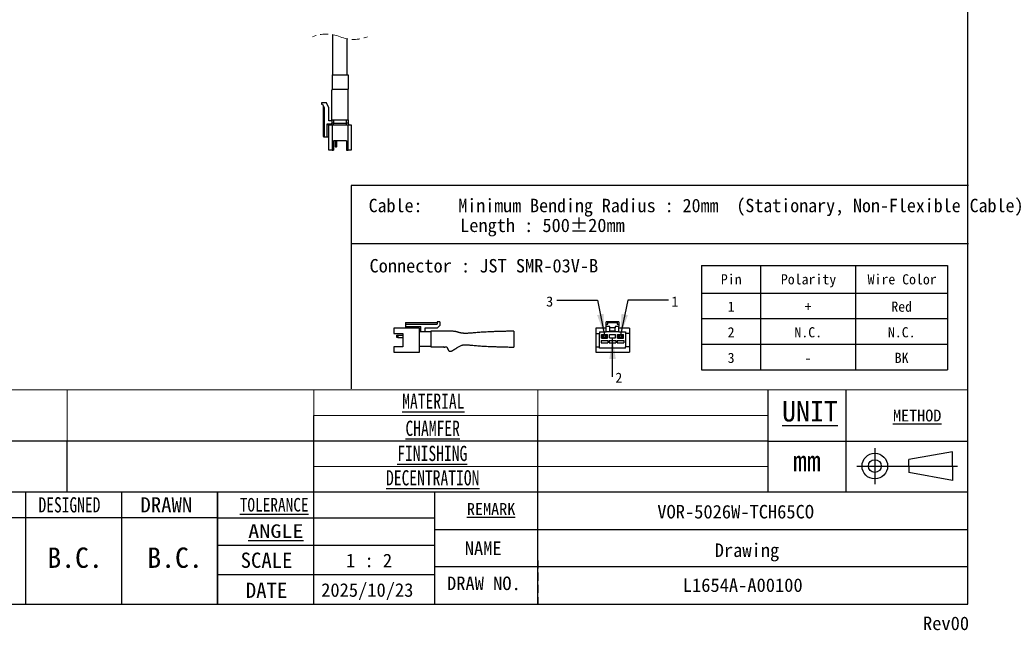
# Model space of a CAD drawing. Header units: millimetres. Extents: x 22 to 587, y 7 to 395.
# Tile 2 of 4: x 280 to 587, y 7 to 198. Entities that reach past the tile are written whole.
import ezdxf

# ---------------------------------------------------------------- set-up
doc = ezdxf.new("R2010")
doc.units = ezdxf.units.MM
doc.header["$LTSCALE"] = 2
doc.linetypes.add('HIDDEN', pattern=[1.905, 1.27, -0.635])
doc.layers.add('SLD-0', color=179, linetype='Continuous')
doc.layers.add('図面枠', color=9, linetype='Continuous')
doc.styles.add('SLDTEXTSTYLE1', font='MSGOTHIC.TTC')
doc.styles.add('SLDTEXTSTYLE10', font='MSGOTHIC.TTC', dxfattribs={"width": 0.828764})
doc.styles.add('SLDTEXTSTYLE11', font='MSGOTHIC.TTC', dxfattribs={"width": 1.198357})
doc.styles.add('SLDTEXTSTYLE2', font='MSGOTHIC.TTC')
doc.styles.add('SLDTEXTSTYLE6', font='MSGOTHIC.TTC', dxfattribs={"width": 0.745213})
doc.styles.add('SLDTEXTSTYLE9', font='MSGOTHIC.TTC', dxfattribs={"width": 0.75})

# ---------------------------------------------------------------- blocks, each defined once
blk = doc.blocks.new('JST 3P_2')
at = {"color": 179, "linetype": 'Continuous', "lineweight": 25}
for p, q in [((14.5, 19), (6.5, 19)), ((6.5, 17.4), (6.5, 19)), ((14.5, 19), (14.5, 17.4)), ((0, 15), (0, 11.65)), ((6.5, 15), (0, 15)), ((2.4, 12.6), (6.5, 12.6)), ((2.4, 12.6), (2.4, 11.65)), ((6.5, 16), (6.5, 17.4)), ((6.5, 17.4), (7.5, 17.4)), ((8.9, 16), (6.5, 16)), ((6.5, 15), (6.5, 16)), ((6.5, 12.6), (6.5, 15)), ((14.5, 12.6), (6.5, 12.6)), ((7.5, 17.4), (7.5, 18.4)), ((7.5, 18.4), (13.5, 18.4)), ((8.9, 15.2), (8.9, 16)), ((12.1, 15.2), (8.9, 15.2)), ((8.9, 13.2), (8.9, 15.2)), ((8.9, 13.2), (12.1, 13.2)), ((8.9, 12.6), (8.9, 13.2)), ((8.9, 13), (12.1, 13)), ((14.5, 16), (12.1, 16)), ((12.1, 16), (12.1, 15.2)), ((12.1, 13.2), (12.1, 15.2)), ((12.1, 13.2), (12.1, 12.6)), ((13.5, 18.4), (13.5, 17.4)), ((13.5, 17.4), (14.5, 17.4)), ((14.5, 17.4), (14.5, 16)), ((14.5, 15), (14.5, 16)), ((21, 15), (14.5, 15)), ((14.5, 12.6), (14.5, 15)), ((14.5, 12.6), (18.6, 12.6)), ((18.6, 12.6), (18.6, 11.65)), ((21, 15), (21, 11.65)), ((0, 11.65), (2.4, 11.65)), ((0, 11.65), (0, 3.35)), ((2.4, 3.35), (2.4, 11.65)), ((3.5, 7.31), (7.5, 7.31)), ((3.5, 7.31), (3.5, 5.71)), ((3.67, 10.93), (7.35, 10.93)), ((3.67, 8.81), (3.67, 10.93)), ((3.67, 8.81), (7.35, 8.81)), ((4.23, 9.17), (4.23, 10.58)), ((4.23, 10.58), (4.83, 10.58)), ((4.83, 9.17), (4.23, 9.17)), ((4.83, 10.58), (4.83, 9.17)), ((6.19, 10.58), (4.83, 10.58)), ((4.83, 9.17), (6.19, 9.17)), ((6.19, 9.17), (6.19, 10.58)), ((6.19, 10.58), (6.79, 10.58)), ((6.79, 9.17), (6.19, 9.17)), ((6.79, 10.58), (6.79, 9.17)), ((7.35, 8.81), (7.35, 10.93)), ((7.5, 7.31), (7.5, 5.71)), ((8.5, 7.31), (12.5, 7.31)), ((8.5, 7.31), (8.5, 5.71)), ((8.66, 10.97), (12.34, 10.97)), ((8.66, 8.85), (8.66, 10.97)), ((8.66, 8.85), (12.34, 8.85)), ((12.34, 8.85), (12.34, 10.97)), ((12.5, 7.31), (12.5, 5.71)), ((13.5, 7.31), (17.5, 7.31)), ((13.5, 7.31), (13.5, 5.71)), ((13.65, 10.93), (17.33, 10.93)), ((13.65, 8.81), (13.65, 10.93)), ((13.65, 8.81), (17.33, 8.81)), ((14.21, 9.17), (14.21, 10.58)), ((14.21, 10.58), (14.81, 10.58)), ((14.81, 9.17), (14.21, 9.17)), ((14.81, 10.58), (14.81, 9.17)), ((16.17, 10.58), (14.81, 10.58)), ((14.81, 9.17), (16.17, 9.17)), ((16.17, 9.17), (16.17, 10.58)), ((16.17, 10.58), (16.77, 10.58)), ((16.77, 9.17), (16.17, 9.17)), ((16.77, 10.58), (16.77, 9.17)), ((17.33, 8.81), (17.33, 10.93)), ((17.5, 7.31), (17.5, 5.71)), ((21, 11.65), (18.6, 11.65)), ((18.6, 11.65), (18.6, 3.35)), ((21, 11.65), (21, 3.35)), ((0, 3.35), (0, 0)), ((0, 3.35), (2.4, 3.35)), ((0, 0), (21, 0)), ((2.4, 2.4), (2.4, 3.35)), ((18.6, 2.4), (2.4, 2.4)), ((3.5, 5.71), (7.5, 5.71)), ((8.5, 5.71), (12.5, 5.71)), ((13.5, 5.71), (17.5, 5.71)), ((18.6, 2.4), (18.6, 3.35)), ((21, 3.35), (18.6, 3.35)), ((21, 3.35), (21, 0))]:
    blk.add_line(p, q, dxfattribs=at)
blk.add_arc((10.5, 8.1), 5, 78.52166, 101.47834, dxfattribs=at)
blk = doc.blocks.new('圖塊1')
at = {"color": 179, "linetype": 'Continuous', "lineweight": 25}
for p, q in [((27.2, 19), (27.2, 17.4)), ((28.8, 19), (27.2, 19)), ((28.8, 19), (28.8, 16.6)), ((0, 15), (0, 11.65)), ((16, 15), (0, 15)), ((7.4, 18.4), (27.2, 18.4)), ((7.4, 18.4), (7.4, 17.4)), ((7.4, 17.4), (7.4, 16)), ((7.4, 17.4), (27.2, 17.4)), ((7.4, 16), (17, 16)), ((7.4, 16), (7.4, 15.2)), ((7.6, 15), (7.4, 15.2)), ((10.6, 15), (10.6, 16)), ((16, 0), (16, 15)), ((23.1, 12.6), (16, 12.6)), ((17, 12.6), (17, 16)), ((19.4, 15), (19.4, 12.6)), ((27.2, 15), (19.4, 15)), ((23.1, 13), (23.1, 12)), ((27.2, 15), (28.8, 16.6)), ((75.1, 13.1), (75.1, 3.1)), ((0, 11.65), (5.6, 11.65)), ((2, 9.17), (2, 10.58)), ((2, 10.58), (2.6, 10.58)), ((2.6, 9.17), (2, 9.17)), ((2.6, 10.58), (2.6, 9.17)), ((2.6, 10.58), (5.6, 10.58)), ((2.6, 9.17), (5.6, 9.17)), ((5.6, 11.65), (5.6, 3.35)), ((23.1, 12), (23.1, 4.2)), ((5.6, 3.35), (0, 3.35)), ((0, 3.35), (0, 0)), ((0, 0), (16, 0)), ((23.1, 3.6), (16, 3.6)), ((23.1, 4.2), (23.1, 3.2)), ((31.55, 3.17), (31.17, 3.19)), ((31.85, 3.18), (31.98, 3.18)), ((33.91, 1.59), (34.02, 1.34))]:
    blk.add_line(p, q, dxfattribs=at)
for points, knots in [([(31.78, 13), (31.35, 13), (30.43, 13), (29.03, 13), (26.56, 13), (24.58, 13), (23.1, 13)], [0, 0, 0, 0, 0.148427, 0.317348, 0.487411, 1, 1, 1, 1]), ([(33.74, 13), (33.62, 13), (33.35, 13), (32.82, 13), (32.2, 13), (31.76, 13), (31.55, 13)], [0, 0, 0, 0, 0.196729, 0.434798, 0.718902, 1, 1, 1, 1]), ([(37.05, 13), (37.02, 13), (36.96, 13.01), (36.85, 13.02), (36.73, 13.03), (36.59, 13.04), (36.46, 13.06), (36.33, 13.07), (36.23, 13.07), (36.12, 13.08), (36, 13.08), (35.89, 13.08), (35.77, 13.08), (35.64, 13.08), (35.46, 13.08), (35.3, 13.07), (35.18, 13.07), (35.09, 13.06), (34.99, 13.05), (34.88, 13.05), (34.77, 13.04), (34.67, 13.03), (34.54, 13.02), (34.41, 13.01), (34.27, 13.01), (34.15, 13), (34.04, 13), (33.97, 13), (33.94, 13)], [0, 0, 0, 0, 0.0977025, 0.1841708, 0.2594438, 0.3235056, 0.3763182, 0.4036266, 0.4265993, 0.4453627, 0.4602089, 0.4717962, 0.476801, 0.4887685, 0.5006548, 0.5193401, 0.523937, 0.5286933, 0.5397506, 0.5541101, 0.5724529, 0.5950736, 0.6221026, 0.6746408, 0.7386803, 0.81423, 0.9013109, 1, 1, 1, 1]), ([(75.1, 13.1), (74.06, 13.08), (72.02, 13.03), (69.04, 12.96), (66.23, 12.89), (63.58, 12.81), (61.1, 12.72), (58.79, 12.62), (56.66, 12.5), (54.7, 12.38), (52.9, 12.24), (51.25, 12.1), (49.73, 11.98), (48.34, 11.86), (47.11, 11.77), (46.1, 11.72), (45.28, 11.69), (44.66, 11.69), (44.17, 11.7), (43.8, 11.72), (43.49, 11.74), (43.18, 11.77), (42.84, 11.81), (42.42, 11.88), (41.92, 11.99), (41.28, 12.15), (40.59, 12.34), (39.98, 12.52), (39.46, 12.65), (39, 12.75), (38.53, 12.84), (38.02, 12.91), (37.46, 12.98), (37.08, 13), (36.87, 13.01)], [0, 0, 0, 0, 0.078871, 0.153863, 0.224782, 0.29149, 0.353895, 0.411949, 0.465639, 0.514978, 0.560221, 0.601906, 0.640331, 0.675514, 0.706757, 0.733333, 0.752589, 0.76819, 0.780329, 0.789235, 0.796274, 0.804129, 0.812794, 0.822194, 0.835827, 0.851765, 0.871725, 0.889821, 0.900094, 0.91198, 0.927126, 0.946516, 0.970702, 1, 1, 1, 1]), ([(23.1, 3.2), (23.34, 3.2), (23.77, 3.2), (24.32, 3.21), (24.74, 3.22), (25.08, 3.23), (25.41, 3.23), (25.74, 3.24), (26.04, 3.25), (26.35, 3.25), (26.67, 3.26), (27.05, 3.27), (27.49, 3.27), (27.98, 3.28), (28.55, 3.28), (29.17, 3.28), (29.85, 3.26), (30.59, 3.23), (31.1, 3.2), (31.36, 3.18)], [0, 0, 0, 0, 0.065438, 0.11458, 0.148583, 0.178571, 0.207118, 0.239159, 0.266153, 0.289791, 0.320676, 0.362568, 0.416435, 0.482643, 0.561306, 0.652423, 0.755941, 0.871805, 1, 1, 1, 1]), ([(30.65, 3.23), (30.8, 3.22), (31.17, 3.19), (31.49, 3.18), (31.68, 3.17)], [0, 0, 0, 0, 0.411325, 1, 1, 1, 1]), ([(31.55, 3.17), (31.62, 3.17), (31.76, 3.17), (31.9, 3.18), (31.98, 3.18)], [0, 0, 0, 0, 0.4983426, 1, 1, 1, 1]), ([(32.02, 3.19), (32.06, 3.19), (32.12, 3.2), (32.21, 3.22), (32.31, 3.24), (32.39, 3.25), (32.46, 3.26), (32.51, 3.27), (32.56, 3.28), (32.59, 3.28), (32.61, 3.29), (32.62, 3.29), (32.65, 3.29), (32.7, 3.29), (32.75, 3.29), (32.81, 3.29), (32.87, 3.29), (32.94, 3.27), (33.01, 3.25), (33.05, 3.23), (33.07, 3.22)], [0, 0, 0, 0, 0.148941, 0.271428, 0.367445, 0.422111, 0.462033, 0.487665, 0.495697, 0.498826, 0.501625, 0.504402, 0.507469, 0.51531, 0.54047, 0.579905, 0.6341, 0.729533, 0.851502, 1, 1, 1, 1]), ([(32.94, 3.27), (32.94, 3.27), (32.97, 3.27), (32.98, 3.26), (33, 3.25)], [0, 0, 0, 0, 0.070913, 1, 1, 1, 1]), ([(33.05, 3.23), (33.1, 3.2), (33.2, 3.13), (33.38, 2.89), (33.57, 2.49), (33.77, 1.94), (33.91, 1.59), (33.99, 1.42)], [0, 0, 0, 0, 0.113125, 0.23042, 0.479386, 0.740773, 1, 1, 1, 1]), ([(34.02, 1.35), (34.05, 1.29), (34.1, 1.19), (34.2, 1.05), (34.3, 0.92), (34.41, 0.81), (34.52, 0.72), (34.64, 0.65), (34.75, 0.59), (34.85, 0.55), (34.95, 0.53), (35.02, 0.51), (35.12, 0.5), (35.23, 0.49), (35.36, 0.49), (35.45, 0.5), (35.52, 0.51), (35.59, 0.52), (35.7, 0.55), (35.83, 0.59), (35.97, 0.63), (36.13, 0.7), (36.3, 0.78), (36.48, 0.87), (36.67, 0.96), (36.85, 1.06), (36.97, 1.13), (37.03, 1.16)], [0, 0, 0, 0, 0.098638, 0.185892, 0.261796, 0.326342, 0.379495, 0.41508, 0.442811, 0.462945, 0.473575, 0.4778, 0.481607, 0.49659, 0.504197, 0.5119, 0.516001, 0.520634, 0.532221, 0.553653, 0.582592, 0.619259, 0.673487, 0.73879, 0.815036, 0.902122, 1, 1, 1, 1]), ([(36.87, 1.07), (37.02, 1.16), (37.31, 1.32), (37.74, 1.57), (38.16, 1.82), (38.56, 2.06), (38.94, 2.31), (39.32, 2.55), (39.69, 2.79), (40.23, 3.14), (40.89, 3.56), (41.74, 4), (42.46, 4.27), (43.04, 4.41), (43.46, 4.48), (43.81, 4.53), (44.08, 4.55), (44.36, 4.57), (44.71, 4.58), (45.2, 4.58), (45.83, 4.56), (46.64, 4.51), (47.65, 4.42), (48.85, 4.3), (50.2, 4.16), (51.68, 4.04), (53.3, 3.91), (55.07, 3.8), (56.99, 3.69), (59.09, 3.59), (61.35, 3.49), (63.79, 3.4), (66.39, 3.32), (69.15, 3.25), (72.07, 3.17), (74.07, 3.12), (75.1, 3.1)], [0, 0, 0, 0, 0.027942, 0.052474, 0.073706, 0.091817, 0.107078, 0.119907, 0.130937, 0.141062, 0.165992, 0.188578, 0.209933, 0.221972, 0.23234, 0.240831, 0.247259, 0.252367, 0.2611, 0.27294, 0.288065, 0.30661, 0.33201, 0.36159, 0.39461, 0.430704, 0.46996, 0.512696, 0.559396, 0.610214, 0.66516, 0.724216, 0.787336, 0.854434, 0.925382, 1, 1, 1, 1])]:
    blk.add_open_spline(points, degree=3, knots=knots, dxfattribs=at)
blk = doc.blocks.new('SW_NOTE_0_1')
at = {"layer": 'SLD-0', "color": 0, "char_height": 4.2, "attachment_point": 1, "style": 'SLDTEXTSTYLE1'}
for s, insert in [('Cable:    Minimum Bending Radius : 20mm  (Stationary, Non-Flexible Cable)', (0, 4.89)), ('          Length : 500±20mm', (0, -1.31))]:
    blk.add_mtext(s, dxfattribs=dict(at, insert=insert))
blk = doc.blocks.new('SW_NOTE_0_2')
at = {"layer": 'SLD-0', "color": 0, "insert": (1.98, 1.27), "char_height": 3.17, "attachment_point": 2, "style": 'SLDTEXTSTYLE1'}
blk.add_mtext('2', dxfattribs=at)
blk = doc.blocks.new('SW_TABLEANNOTATION_0')
at = {"layer": 'SLD-0', "color": 0}
for p, q in [((0, 0), (0, -8.59)), ((0, 0), (18.38, 0)), ((18.38, 0), (18.38, -8.59)), ((18.38, 0), (48.07, 0)), ((48.07, 0), (48.07, -8.59)), ((48.07, 0), (76.78, 0)), ((76.78, 0), (76.78, -8.59)), ((0, -8.59), (0, -16.59)), ((0, -8.59), (18.38, -8.59)), ((18.38, -8.59), (18.38, -16.59)), ((18.38, -8.59), (48.07, -8.59)), ((48.07, -8.59), (48.07, -16.59)), ((48.07, -8.59), (76.78, -8.59)), ((76.78, -8.59), (76.78, -16.59)), ((0, -16.59), (0, -24.59)), ((0, -16.59), (18.38, -16.59)), ((18.38, -16.59), (18.38, -24.59)), ((18.38, -16.59), (48.07, -16.59)), ((48.07, -16.59), (48.07, -24.59)), ((48.07, -16.59), (76.78, -16.59)), ((76.78, -16.59), (76.78, -24.59)), ((0, -24.59), (0, -32.59)), ((0, -24.59), (18.38, -24.59)), ((18.38, -24.59), (18.38, -32.59)), ((18.38, -24.59), (48.07, -24.59)), ((48.07, -24.59), (48.07, -32.59)), ((48.07, -24.59), (76.78, -24.59)), ((76.78, -24.59), (76.78, -32.59)), ((0, -32.59), (18.38, -32.59)), ((18.38, -32.59), (48.07, -32.59)), ((48.07, -32.59), (76.78, -32.59))]:
    blk.add_line(p, q, dxfattribs=at)
at = {"layer": 'SLD-0', "color": 0, "attachment_point": 1, "style": 'SLDTEXTSTYLE1'}
for s, insert, char_height in [('Pin', (6.01, -2.72), 3.175), ('Polarity', (24.76, -2.72), 3.175), ('Wire Color', (51.84, -2.72), 3.175), ('1', (8.13, -11.27), 3.17), ('+', (32.16, -11.27), 3.17), ('Red', (59.25, -11.27), 3.175), ('2', (8.13, -19.27), 3.17), ('N.C.', (28.99, -19.27), 3.175), ('N.C.', (58.19, -19.27), 3.175), ('3', (8.13, -27.27), 3.17), ('BK', (60.31, -27.27), 3.175), ('-', (32.16, -27.27), 3.17)]:
    blk.add_mtext(s, dxfattribs=dict(at, insert=insert, char_height=char_height))

msp = doc.modelspace()

# ---------------------------------------------------------------- linework, layer by layer
at = {"color": 7, "linetype": 'Continuous', "lineweight": 25}
for p, q in [((377.683121, 180.962752), (377.683121, 193.523403)), ((382.083121, 180.962752), (382.083121, 192.20421)), ((377.383121, 180.962752), (382.383121, 180.962752)), ((377.383121, 180.962752), (377.383121, 176.462754)), ((382.383121, 180.962752), (382.383121, 176.462754)), ((377.333121, 166.862752), (377.333121, 176.150504)), ((377.383121, 176.462754), (382.383121, 176.462754)), ((382.383121, 176.462754), (382.433121, 176.462754)), ((382.433121, 166.862752), (382.433121, 176.462754)), ((374.133121, 172.24906), (374.133121, 171.749059)), ((375.633121, 172.24906), (374.133121, 172.24906)), ((376.383121, 170.612752), (375.633121, 172.24906)), ((374.133121, 171.749059), (374.362296, 171.749059)), ((374.362296, 171.749059), (374.883121, 170.612752)), ((374.683121, 161.71275), (374.683121, 171.027276)), ((374.883121, 170.372754), (374.783121, 170.590929)), ((374.783121, 170.590929), (374.783121, 161.612756)), ((374.883121, 170.612752), (374.883121, 161.612756)), ((376.383121, 166.612755), (376.383121, 170.612752)), ((377.383121, 166.612755), (376.383121, 166.612755)), ((377.333121, 166.862752), (382.433121, 166.862752)), ((377.383121, 165.862753), (377.383121, 166.862752)), ((377.883121, 166.862752), (377.883121, 165.862753)), ((381.883121, 165.862753), (381.883121, 166.862752)), ((382.383121, 166.862752), (382.383121, 165.862753)), ((375.883121, 161.612756), (375.883121, 165.612753)), ((375.883121, 165.612753), (377.316134, 165.612753)), ((376.383121, 165.362752), (375.883121, 165.362752)), ((376.383121, 157.362751), (376.383121, 165.362752)), ((376.383121, 165.362752), (377.383121, 165.362752)), ((377.883121, 165.862753), (377.383121, 165.862753)), ((377.383121, 165.362752), (377.383121, 157.362751)), ((377.383121, 165.362752), (382.383121, 165.362752)), ((377.883121, 165.362752), (377.883121, 165.862753)), ((377.883121, 165.862753), (381.883121, 165.862753)), ((381.883121, 165.362752), (381.883121, 165.862753)), ((382.383121, 165.862753), (381.883121, 165.862753)), ((382.383121, 157.362751), (382.383121, 165.362752)), ((382.383121, 165.362752), (383.383121, 165.362752)), ((383.383121, 165.362752), (383.383121, 157.362751)), ((374.783121, 161.612756), (374.883121, 161.612756)), ((374.883121, 161.612756), (375.883121, 161.612756)), ((375.883121, 161.612756), (376.383121, 161.612756)), ((381.883121, 160.36275), (377.883121, 160.36275)), ((377.883121, 160.36275), (377.883121, 157.362751)), ((378.433121, 158.604174), (378.433121, 160.36275)), ((378.833121, 160.36275), (378.833121, 158.604174)), ((381.883121, 160.36275), (381.883121, 157.362751)), ((377.383121, 157.362751), (376.383121, 157.362751)), ((377.383121, 157.362751), (377.883121, 157.362751)), ((378.433121, 158.454172), (378.433121, 158.604174)), ((378.533121, 158.362753), (378.456825, 158.362753)), ((378.533121, 158.562757), (378.533121, 158.362753)), ((378.533121, 158.562757), (378.733121, 158.562757)), ((378.733121, 158.362753), (378.533121, 158.362753)), ((378.733121, 158.362753), (378.733121, 158.562757)), ((378.809417, 158.362753), (378.733121, 158.362753)), ((378.833121, 158.604174), (378.833121, 158.454172)), ((381.883121, 157.362751), (382.383121, 157.362751)), ((383.383121, 157.362751), (382.383121, 157.362751))]:
    msp.add_line(p, q, dxfattribs=at)
at = {"color": 8, "linetype": 'Continuous', "lineweight": 25}
for p, q in [((378.533121, 160.36275), (378.533121, 158.562757)), ((378.733121, 158.562757), (378.733121, 160.36275))]:
    msp.add_line(p, q, dxfattribs=at)
at = {"color": 7, "linetype": 'Continuous', "lineweight": 25, "flags": 128}
msp.add_lwpolyline([(374.874027, 170.632593), (374.87228, 170.631792), (374.867107, 170.629423), (374.858707, 170.625571), (374.847401, 170.620389), (374.833626, 170.614078), (374.817909, 170.606873), (374.800856, 170.599058), (374.783121, 170.590929)], dxfattribs=at)
at = {"color": 7, "linetype": 'HIDDEN', "lineweight": 18}
for centre, start, end in [((375.608121, 182.603806), 67.38013505, 112.61986495), ((384.158121, 203.123806), 247.38013505, 292.61986495)]:
    msp.add_arc(centre, 11.115, start, end, dxfattribs=at)
at = {"color": 7, "linetype": 'Continuous', "lineweight": 25}
for centre, radius, start, end in [((378.333137, 176.150501), 1.000016, 161.80524798, 179.99983866), ((374.583112, 171.027275), 0.100009, 0.00050223, 24.62297511), ((376.883117, 165.862756), 0.500004, 270.00040982, 359.99969691), ((382.883125, 165.862756), 0.500004, 180.00030309, 269.99959018)]:
    msp.add_arc(centre, radius, start, end, dxfattribs=at)
for points, knots in [([(374.683121, 171.027276), (374.683157, 171.02711), (374.683302, 171.026444), (374.683887, 171.023781), (374.686222, 171.013289), (374.695796, 170.971344), (374.728834, 170.828625), (374.759628, 170.693795), (374.783121, 170.590929)], [0, 0, 0, 0, 0.0011411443, 0.0045659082, 0.0182734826, 0.0731684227, 0.2928947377, 1, 1, 1, 1]), ([(374.683121, 161.71275), (374.684877, 161.698602), (374.688531, 161.669157), (374.713147, 161.638459), (374.739255, 161.621918), (374.761058, 161.614136), (374.775927, 161.613206), (374.783121, 161.612756)], [0, 0, 0, 0, 0.2699309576, 0.5617597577, 0.7149007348, 0.8620664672, 1, 1, 1, 1]), ([(378.533121, 158.562757), (378.523982, 158.563054), (378.505659, 158.56365), (378.479347, 158.568503), (378.456671, 158.576726), (378.437925, 158.587579), (378.434498, 158.599417), (378.433121, 158.604174)], [0, 0, 0, 0, 0.2378298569, 0.4768748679, 0.6884468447, 0.8748014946, 1, 1, 1, 1]), ([(378.433121, 158.454172), (378.434325, 158.435695), (378.436418, 158.403589), (378.450744, 158.374922), (378.456825, 158.362753)], [0, 0, 0, 0, 0.5755079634, 1, 1, 1, 1]), ([(378.833121, 158.604174), (378.83068, 158.598013), (378.824239, 158.581754), (378.796009, 158.571323), (378.765556, 158.563902), (378.744004, 158.563141), (378.733121, 158.562757)], [0, 0, 0, 0, 0.1673098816, 0.4415495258, 0.7180061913, 1, 1, 1, 1]), ([(378.809417, 158.362753), (378.81695, 158.378601), (378.830744, 158.407622), (378.832379, 158.439639), (378.833121, 158.454172)], [0, 0, 0, 0, 0.54606988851, 1, 1, 1, 1])]:
    msp.add_open_spline(points, degree=3, knots=knots, dxfattribs=at)
at = {"layer": 'SLD-0'}
for p, q in [((576.179321, 146.400395), (383.383475, 146.400395)), ((383.383475, 146.400395), (383.383475, 82.820776)), ((383.383475, 128.261504), (576.179321, 128.261504)), ((464.986201, 86.601307), (465.030464, 98.721419))]:
    msp.add_line(p, q, dxfattribs=at)
at = {"layer": 'SLD-0', "color": 179, "linetype": 'Continuous', "lineweight": 18}
for p, q in [((221.666667, 82.506667), (576.018165, 82.506667)), ((294.6666, 66.506667), (294.6666, 82.506667)), ((371.6666, 74.493847), (371.6666, 82.506667)), ((441.6666, 74.493847), (441.6666, 82.506667)), ((371.6666, 74.493847), (513.6666, 74.493847)), ((371.6666, 58.500257), (513.6666, 58.500257))]:
    msp.add_line(p, q, dxfattribs=at)
at = {"layer": 'SLD-0', "flags": 128}
for points in [[(447.564406, 110.568919), (460.264406, 110.568919), (462.504512, 99.586135)], [(482.47608, 110.568919), (469.77608, 110.568919), (467.444977, 99.586135)]]:
    msp.add_lwpolyline(points, dxfattribs=at)
at = {"layer": 'SLD-0'}
for points in [[(462.504512, 99.586135), (462.180203, 106.259957), (460.189196, 105.853861)], [(467.444977, 99.586135), (469.809995, 105.835276), (467.822275, 106.257171)], [(465.030464, 98.721419), (463.990353, 92.121174), (466.022339, 92.113753)]]:
    msp.add_solid(points, dxfattribs=at)
at = {"layer": '図面枠', "color": 179}
for p, q in [((576.017891, 74.530879), (576.028663, 388.03088)), ((513.6666, 50.493847), (513.6666, 82.506667)), ((537.996353, 50.493847), (537.996353, 82.506667)), ((371.6666, 50.493847), (371.6666, 74.493847)), ((576, 15.506667), (576, 74.506667)), ((513.6666, 66.506667), (221.666667, 66.506667)), ((546.926444, 64.26504), (546.926444, 53.06504)), ((571.166981, 63.114839), (557.574085, 60.692706)), ((571.166981, 58.66504), (571.166981, 63.114839)), ((541.326444, 58.66504), (572.766981, 58.66504)), ((557.574085, 58.66504), (557.574085, 60.692706)), ((557.574085, 58.66504), (557.574085, 56.637374)), ((571.166981, 58.66504), (571.166981, 54.215241)), ((571.166981, 54.215241), (557.574085, 56.637374)), ((576, 50.506667), (221.666667, 50.506667)), ((281.6666, 50.506667), (281.6666, 15.506667)), ((311.6666, 50.506667), (311.6666, 15.506667)), ((341.6666, 15.506667), (341.6666, 50.506667)), ((576, 50.506667), (341.6666, 50.506667)), ((341.6666, 50.506667), (341.6666, 15.506667)), ((409.48834, 15.506667), (409.48834, 50.506667)), ((341.6666, 42.507253), (409.48834, 42.507253)), ((409.48834, 38.846667), (576, 38.846667)), ((341.6666, 33.92), (409.48834, 33.92)), ((409.48834, 24.713333), (341.6666, 24.713333)), ((576, 27.186667), (409.48834, 27.186667)), ((22, 15.506667), (576, 15.506667))]:
    msp.add_line(p, q, dxfattribs=at)
at = {"layer": '図面枠', "color": 179, "linetype": 'Continuous'}
for p, q in [((441.6666, 50.493847), (441.6666, 74.493847)), ((294.6666, 50.493847), (294.6666, 66.506667)), ((513.6666, 66.506667), (576, 66.506667)), ((371.6666, 15.506667), (371.6666, 50.506667)), ((441.6666, 15.506667), (441.6666, 50.506667)), ((341.618171, 42.507253), (221.666667, 42.507253))]:
    msp.add_line(p, q, dxfattribs=at)
at = {"layer": '図面枠', "color": 179, "linetype": 'HIDDEN'}
msp.add_line((441.6666, 29.173333), (441.6666, 15.506667), dxfattribs=at)
at = {"layer": '図面枠', "color": 179}
for radius in [4, 2]:
    msp.add_circle((546.926444, 58.66504), radius, dxfattribs=at)

# ---------------------------------------------------------------- block references
at = {"color": 7, "linetype": 'Continuous', "xscale": 0.5, "yscale": 0.5, "zscale": 0.5}
for name, p in [('圖塊1', (396.660261, 94.297865)), ('JST 3P_2', (459.752807, 94.297865))]:
    msp.add_blockref(name, p, dxfattribs=at)
at = {"layer": 'SLD-0'}
for name, p in [('SW_NOTE_0_1', (388.823784, 137.327912)), ('SW_TABLEANNOTATION_0', (492.82804, 121.355984)), ('SW_NOTE_0_2', (464.986201, 86.601307))]:
    msp.add_blockref(name, p, dxfattribs=at)

# ---------------------------------------------------------------- texts
at = {"layer": 'SLD-0', "style": 'SLDTEXTSTYLE1'}
for s, insert, char_height, attachment_point in [('Connector : JST SMR-03V-B', (389.101813, 123.383921), 4.2, 1), ('3', (445.372775, 111.700342), 3.175, 2), ('1', (484.500459, 111.700342), 3.175, 2), ('VOR-5026W-TCH65CO', (503.470241, 46.52848), 4.23333333, 2), ('Drawing', (506.994741, 34.497276), 4.2333333, 2), ('1 : 2', (388.963685, 31.276936), 4.2333333, 2), ('2025/10/23', (388.398396, 22.053775), 4.2333333, 2), ('L1654A-A00100', (505.671825, 23.576373), 4.23333333, 2)]:
    msp.add_mtext(s, dxfattribs=dict(at, insert=insert, char_height=char_height, attachment_point=attachment_point))
at = {"layer": 'SLD-0', "color": 179, "attachment_point": 1, "style": 'SLDTEXTSTYLE2'}
for s, insert, char_height in [('\\LUNIT', (517.947032, 79.009309), 6.4), ('Rev00', (561.974773, 11.643578), 4.2333333)]:
    msp.add_mtext(s, dxfattribs=dict(at, insert=insert, char_height=char_height))
at = {"layer": '図面枠', "color": 179, "attachment_point": 2}
for s, insert, char_height, style in [('\\LMATERIAL', (409.026827, 81.342044), 4.7625, 'SLDTEXTSTYLE9'), ('\\LMETHOD', (560.160303, 76.326443), 3.7041667, 'SLDTEXTSTYLE2'), ('\\LCHAMFER', (408.827915, 72.864142), 4.7625, 'SLDTEXTSTYLE9'), ('\\LFINISHING', (408.704304, 65.014792), 4.7625, 'SLDTEXTSTYLE9'), ('mm', (525.698143, 63.479132), 6.4, 'SLDTEXTSTYLE2'), ('\\LDECENTRATION', (408.832602, 57.386515), 4.7625, 'SLDTEXTSTYLE9'), ('DESIGNED', (295.374193, 48.942823), 4.7625, 'SLDTEXTSTYLE6'), ('DRAWN', (325.637039, 48.942823), 4.7625, 'SLDTEXTSTYLE2'), ('\\LTOLERANCE', (359.313992, 48.690861), 4.23333333, 'SLDTEXTSTYLE10'), ('\\LREMARK', (427.071436, 47.125349), 3.7041667, 'SLDTEXTSTYLE2'), ('\\LANGLE', (359.84864, 40.454712), 4.2333333, 'SLDTEXTSTYLE11'), ('NAME', (424.607739, 35.113386), 4.2333333, 'SLDTEXTSTYLE2'), ('B.C.', (297.123266, 33.212832), 6.35, 'SLDTEXTSTYLE1'), ('B.C.', (328.348406, 33.212832), 6.35, 'SLDTEXTSTYLE1'), ('SCALE', (356.934262, 31.625733), 4.7625, 'SLDTEXTSTYLE2'), ('DATE', (356.94253, 22.233369), 4.7625, 'SLDTEXTSTYLE2'), ('DRAW NO.', (424.827255, 24.144841), 4.2333333, 'SLDTEXTSTYLE2')]:
    msp.add_mtext(s, dxfattribs=dict(at, insert=insert, char_height=char_height, style=style))

doc.saveas('drawing.dxf')
